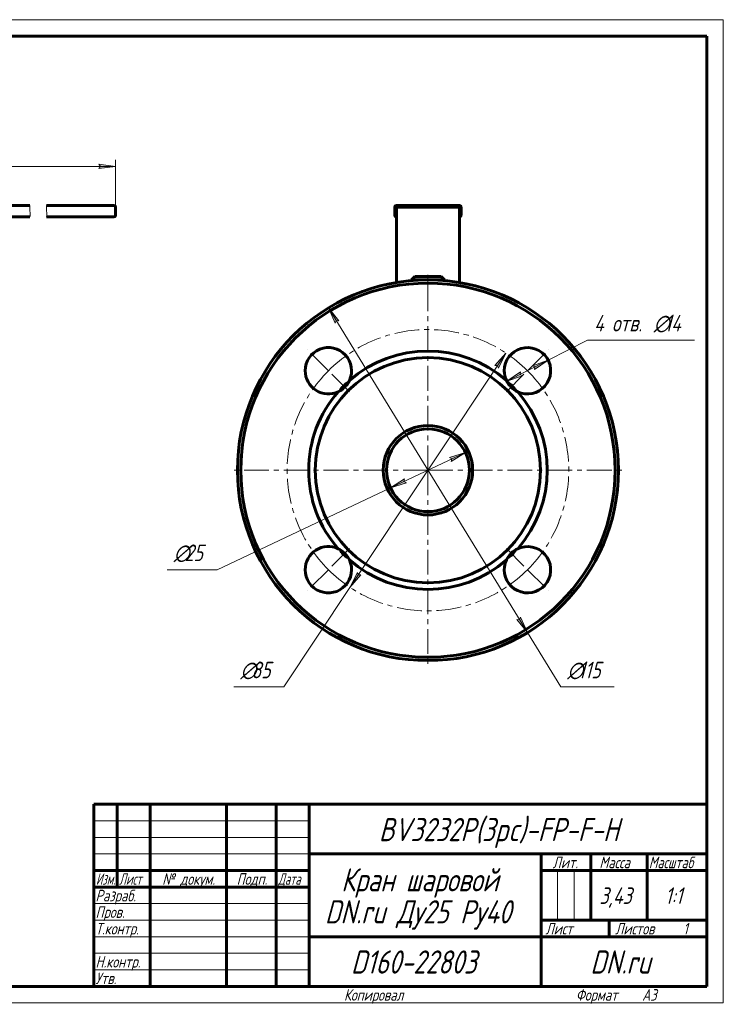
# Model space of a CAD drawing. Header units: millimetres. Extents: x 0 to 420, y 0 to 297.
# Tile 6 of 6: x 208 to 420, y 0 to 297. Entities that reach past the tile are written whole.
import ezdxf

# ---------------------------------------------------------------- set-up
doc = ezdxf.new("R2010")
doc.units = ezdxf.units.MM
for name, pattern in [('K5LT_AXLED', [12, 7.5, -1.5, 1.5, -1.5]), ('K5LT_BASIC', [0]), ('K5LT_THIN', [0]), ('K5LT_THIN_INCLUDED_TO_HATCHING', [0])]:
    doc.linetypes.add(name, pattern=pattern)
doc.layers.add('Системный слой', color=7, linetype='Continuous')
doc.layers.add('Системный слой (1)', color=251, linetype='Continuous', true_color=0x6c6c6c)
doc.styles.add('KDIMTEXTSTYLE', font='GOST_AU.SHX', dxfattribs={"width": 0.96, "oblique": 15, "height": 5})
doc.styles.add('KTEXTSTYLE', font='GOST_AU.SHX', dxfattribs={"width": 0.96, "height": 5})
doc.dimstyles.new('KDIMSTYLE (1.00)', dxfattribs={"dimtxt": 5, "dimasz": 1, "dimexe": 2, "dimexo": 0, "dimgap": 1, "dimtad": 1, "dimtxsty": 'KDIMTEXTSTYLE', "dimsah": 1, "dimcen": 0, "dimdle": 1, "dimadec": 0, "dimazin": 0, "dimtfac": 0.667, "dimtmove": 0, "dimatfit": 3, "dimfxl": 1, "dimtvp": 1, "dimtolj": 1, "dimtzin": 0, "dimarcsym": 0})

# ---------------------------------------------------------------- blocks, each defined once
blk = doc.blocks.new('U0')
at = {"layer": 'Системный слой (1)', "color": 150, "linetype": 'K5LT_BASIC', "lineweight": 60, "true_color": 0x0080ff}
for p, q in [((210.71, 240.91), (162.57, 240.91)), ((230.29, 240.91), (215.71, 240.91))]:
    blk.add_line(p, q, dxfattribs=at)
blk = doc.blocks.new('U1')
at = {"layer": 'Системный слой (1)', "color": 150, "linetype": 'K5LT_BASIC', "lineweight": 60, "true_color": 0x0080ff}
for p, q in [((162.57, 237.41), (210.71, 237.41)), ((215.71, 237.41), (230.29, 237.41))]:
    blk.add_line(p, q, dxfattribs=at)
blk = doc.blocks.new('D3')
at = {"layer": 'Системный слой (1)'}
for points in [[(127.07, 252.7), (127.57, 253.36), (122.57, 252.7), (127.57, 252.05)], [(236.54, 252.7), (231.54, 253.36), (232.04, 252.7), (231.54, 252.05)]]:
    blk.add_hatch(color=7, dxfattribs=at).paths.add_polyline_path(points)
at = {"layer": 'Системный слой (1)', "color": 7, "linetype": 'K5LT_THIN', "lineweight": 18}
for p, q in [((122.57, 219.41), (122.57, 254.7)), ((122.57, 252.7), (127.57, 253.36)), ((127.57, 253.36), (127.07, 252.7)), ((232.04, 252.7), (231.54, 253.36)), ((231.54, 253.36), (236.54, 252.7)), ((236.54, 240.41), (236.54, 254.7)), ((127.57, 252.05), (122.57, 252.7)), ((127.07, 252.7), (127.57, 252.05)), ((236.54, 252.7), (231.54, 252.05)), ((231.54, 252.05), (232.04, 252.7))]:
    blk.add_line(p, q, dxfattribs=at)
blk.add_wipeout([(175.33, 253.7), (175.33, 261.09), (185.33, 261.09), (185.33, 253.7)]).dxf.layer = 'Системный слой (1)'
blk.add_line((236.54, 252.7), (122.57, 252.7), dxfattribs=at)
at = {"layer": 'Системный слой (1)', "color": 7, "insert": (175.33, 260.29), "char_height": 5, "attachment_point": 1, "style": 'KTEXTSTYLE'}
blk.add_mtext('\\H5.0;\\W1.000;\\Q15;\\Q15;\\W0.965;160', dxfattribs=at)
blk = doc.blocks.new('KDIMARROW_01')
at = {"layer": 'Системный слой'}
blk.add_hatch(color=0, dxfattribs=at).paths.add_polyline_path([(-5, -0.66), (0, 0), (-5, 0.66), (-4.5, 0)])
at = {"layer": 'Системный слой', "color": 0, "linetype": 'K5LT_THIN', "lineweight": 18}
for p, q in [((-4.5, 0), (-5, 0.66)), ((-5, 0.66), (0, 0)), ((0, 0), (-5, -0.66)), ((-5, -0.66), (-4.5, 0))]:
    blk.add_line(p, q, dxfattribs=at)
at = {"layer": 'Системный слой (1)', "color": 0, "linetype": 'K5LT_THIN', "lineweight": 18}
blk.add_line((330.84, 160.91), (329.84, 160.91), dxfattribs=at)
blk = doc.blocks.new('U30')
at = {"layer": 'Системный слой (1)', "color": 7, "linetype": 'K5LT_THIN_INCLUDED_TO_HATCHING', "lineweight": 18}
for p, q in [((210.71, 240.91), (210.67, 240.56)), ((210.67, 240.56), (210.65, 240.21)), ((210.65, 240.21), (210.65, 239.86)), ((210.65, 239.86), (210.67, 239.51)), ((210.67, 239.51), (210.71, 239.16)), ((210.71, 239.16), (210.75, 238.81)), ((210.75, 238.81), (210.78, 238.46)), ((210.78, 238.11), (210.75, 237.76)), ((210.78, 238.46), (210.78, 238.11)), ((210.75, 237.76), (210.71, 237.41))]:
    blk.add_line(p, q, dxfattribs=at)
blk = doc.blocks.new('U31')
at = {"layer": 'Системный слой (1)', "color": 7, "linetype": 'K5LT_THIN_INCLUDED_TO_HATCHING', "lineweight": 18}
for p, q in [((215.67, 240.56), (215.71, 240.91)), ((215.65, 240.21), (215.67, 240.56)), ((215.65, 239.86), (215.65, 240.21)), ((215.67, 239.51), (215.65, 239.86)), ((215.71, 239.16), (215.67, 239.51)), ((215.75, 238.81), (215.71, 239.16)), ((215.78, 238.46), (215.75, 238.81)), ((215.75, 237.76), (215.78, 238.11)), ((215.78, 238.11), (215.78, 238.46)), ((215.71, 237.41), (215.75, 237.76))]:
    blk.add_line(p, q, dxfattribs=at)
blk = doc.blocks.new('D5')
at = {"layer": 'Системный слой (1)'}
for points in [[(337.9, 163.52), (342.14, 166.25), (337.34, 164.71), (338.07, 164.33)], [(319.54, 155.58), (324.34, 157.12), (323.61, 157.5), (323.78, 158.31)]]:
    blk.add_hatch(color=7, dxfattribs=at).paths.add_polyline_path(points)
at = {"layer": 'Системный слой (1)', "color": 7, "linetype": 'K5LT_THIN', "lineweight": 18}
for p, q in [((342.14, 166.25), (319.54, 155.58)), ((337.34, 164.71), (342.14, 166.25)), ((338.07, 164.33), (337.34, 164.71)), ((342.14, 166.25), (337.9, 163.52)), ((337.9, 163.52), (338.07, 164.33)), ((319.54, 155.58), (323.78, 158.31)), ((323.78, 158.31), (323.61, 157.5)), ((319.54, 155.58), (267.19, 130.86)), ((324.34, 157.12), (319.54, 155.58)), ((323.61, 157.5), (324.34, 157.12))]:
    blk.add_line(p, q, dxfattribs=at)
blk.add_wipeout([(254.11, 131.86), (254.11, 139.24), (264.75, 139.24), (264.75, 131.86)]).dxf.layer = 'Системный слой (1)'
blk.add_line((267.19, 130.86), (252.11, 130.86), dxfattribs=at)
at = {"layer": 'Системный слой (1)', "color": 7, "char_height": 5, "attachment_point": 1, "style": 'KTEXTSTYLE'}
for s, insert in [('\\H5.0;\\W1.000;\\Q15;\\Q15;\\W0.965;∅', (254.11, 138.45)), ('\\H5.0;\\W1.000;\\Q15;\\Q15;\\W0.965;25', (257.42, 138.45))]:
    blk.add_mtext(s, dxfattribs=dict(at, insert=insert))
blk = doc.blocks.new('D6')
at = {"layer": 'Системный слой (1)'}
for points in [[(303.98, 206.03), (300.81, 209.95), (302.86, 205.34), (303.16, 206.11)], [(360.87, 111.88), (358.82, 116.49), (358.52, 115.72), (357.7, 115.8)]]:
    blk.add_hatch(color=7, dxfattribs=at).paths.add_polyline_path(points)
at = {"layer": 'Системный слой (1)', "color": 7, "linetype": 'K5LT_THIN', "lineweight": 18}
for p, q in [((300.81, 209.95), (303.98, 206.03)), ((302.86, 205.34), (300.81, 209.95)), ((300.81, 209.95), (360.87, 111.88)), ((303.16, 206.11), (302.86, 205.34)), ((303.98, 206.03), (303.16, 206.11)), ((358.52, 115.72), (358.82, 116.49)), ((358.82, 116.49), (360.87, 111.88)), ((360.87, 111.88), (357.7, 115.8)), ((357.7, 115.8), (358.52, 115.72)), ((360.87, 111.88), (370.93, 95.46))]:
    blk.add_line(p, q, dxfattribs=at)
blk.add_wipeout([(372.93, 96.46), (372.93, 103.84), (384.58, 103.84), (384.58, 96.46)]).dxf.layer = 'Системный слой (1)'
blk.add_line((370.93, 95.46), (387.06, 95.46), dxfattribs=at)
at = {"layer": 'Системный слой (1)', "color": 7, "char_height": 5, "attachment_point": 1, "style": 'KTEXTSTYLE'}
for s, insert in [('\\H5.0;\\W1.000;\\Q15;\\Q15;\\W0.965;∅', (372.93, 103.05)), ('\\H5.0;\\W1.000;\\Q15;\\Q15;\\W0.965;115', (376.23, 103.05))]:
    blk.add_mtext(s, dxfattribs=dict(at, insert=insert))
blk = doc.blocks.new('D7')
at = {"layer": 'Системный слой (1)'}
for points in [[(352.15, 191.78), (354.37, 196.31), (351.05, 192.51), (351.88, 192.56)], [(307.31, 125.52), (310.63, 129.32), (309.8, 129.27), (309.53, 130.05)]]:
    blk.add_hatch(color=7, dxfattribs=at).paths.add_polyline_path(points)
at = {"layer": 'Системный слой (1)', "color": 7, "linetype": 'K5LT_THIN', "lineweight": 18}
for p, q in [((354.37, 196.31), (307.31, 125.52)), ((351.05, 192.51), (354.37, 196.31)), ((354.37, 196.31), (352.15, 191.78)), ((351.88, 192.56), (351.05, 192.51)), ((352.15, 191.78), (351.88, 192.56)), ((307.31, 125.52), (309.53, 130.05)), ((310.63, 129.32), (307.31, 125.52)), ((309.53, 130.05), (309.8, 129.27)), ((309.8, 129.27), (310.63, 129.32)), ((307.31, 125.52), (287.32, 95.46))]:
    blk.add_line(p, q, dxfattribs=at)
blk.add_wipeout([(274.24, 96.46), (274.24, 103.84), (284.88, 103.84), (284.88, 96.46)]).dxf.layer = 'Системный слой (1)'
blk.add_line((287.32, 95.46), (272.24, 95.46), dxfattribs=at)
at = {"layer": 'Системный слой (1)', "color": 7, "char_height": 5, "attachment_point": 1, "style": 'KTEXTSTYLE'}
for s, insert in [('\\H5.0;\\W1.000;\\Q15;\\Q15;\\W0.965;∅', (274.24, 103.05)), ('\\H5.0;\\W1.000;\\Q15;\\Q15;\\W0.965;85', (277.55, 103.05))]:
    blk.add_mtext(s, dxfattribs=dict(at, insert=insert))
blk = doc.blocks.new('D8')
at = {"layer": 'Системный слой (1)'}
for points in [[(362.97, 191.29), (367.12, 194.15), (362.37, 192.46), (363.12, 192.1)], [(354.66, 187.78), (359.41, 189.47), (358.67, 189.83), (358.81, 190.64)]]:
    blk.add_hatch(color=7, dxfattribs=at).paths.add_polyline_path(points)
at = {"layer": 'Системный слой (1)', "color": 7, "linetype": 'K5LT_THIN', "lineweight": 18}
for p, q in [((367.12, 194.15), (379, 200.23)), ((354.66, 187.78), (367.12, 194.15)), ((362.37, 192.46), (367.12, 194.15)), ((367.12, 194.15), (362.97, 191.29)), ((354.66, 187.78), (358.81, 190.64)), ((358.81, 190.64), (358.67, 189.83)), ((363.12, 192.1), (362.37, 192.46)), ((362.97, 191.29), (363.12, 192.1)), ((359.41, 189.47), (354.66, 187.78)), ((358.67, 189.83), (359.41, 189.47))]:
    blk.add_line(p, q, dxfattribs=at)
blk.add_wipeout([(381, 201.23), (381, 208.61), (408.15, 208.61), (408.15, 201.23)]).dxf.layer = 'Системный слой (1)'
blk.add_line((379, 200.23), (411.28, 200.23), dxfattribs=at)
at = {"layer": 'Системный слой (1)', "color": 7, "char_height": 5, "attachment_point": 1, "style": 'KTEXTSTYLE'}
for s, insert in [('\\H5.0;\\W1.000;\\Q15;\\Q15;\\W0.965;4 отв. ', (381, 207.82)), ('\\H5.0;\\W1.000;\\Q15;\\Q15;\\W0.965;∅', (398.99, 207.82)), ('\\H5.0;\\W1.000;\\Q15;\\Q15;\\W0.965;14', (402.3, 207.82))]:
    blk.add_mtext(s, dxfattribs=dict(at, insert=insert))
blk = doc.blocks.new('U32')
at = {"layer": 'Системный слой (1)', "color": 30, "linetype": 'K5LT_AXLED', "lineweight": 18, "true_color": 0xff8000}
for q in [(330.84, 220.41), (271.34, 160.91), (390.34, 160.91), (330.84, 101.41)]:
    blk.add_line((330.84, 160.91), q, dxfattribs=at)
blk = doc.blocks.new('U33')
at = {"layer": 'Системный слой (1)', "color": 30, "linetype": 'K5LT_AXLED', "lineweight": 18, "true_color": 0xff8000}
for p, q in [((300.79, 190.97), (294.42, 197.33)), ((360.89, 190.97), (367.26, 197.33)), ((307.15, 184.6), (300.79, 190.97)), ((354.53, 184.6), (360.89, 190.97)), ((307.15, 137.23), (300.79, 130.86)), ((354.53, 137.23), (360.89, 130.86)), ((300.79, 130.86), (294.42, 124.5)), ((360.89, 130.86), (367.26, 124.5))]:
    blk.add_line(p, q, dxfattribs=at)
for start, end in [(45, 135), (135, 225), (315, 45), (225, 315)]:
    blk.add_arc((330.84, 160.91), 42.5, start, end, dxfattribs=at)
blk = doc.blocks.new('U34')
at = {"color": 7, "linetype": 'K5LT_THIN', "lineweight": 18}
for p, q in [((0, 297), (420, 297)), ((420, 297), (420, 0)), ((230, 55), (295, 55)), ((230, 50), (295, 50)), ((230, 45), (295, 45)), ((369.96, 25), (369.96, 40)), ((374.98, 25), (374.98, 40)), ((230, 30), (295, 30)), ((230, 25), (295, 25)), ((230, 20), (295, 20)), ((230, 15), (295, 15)), ((230, 10), (295, 10)), ((420, 0), (0, 0))]:
    blk.add_line(p, q, dxfattribs=at)
at = {"color": 150, "linetype": 'K5LT_BASIC', "lineweight": 60, "true_color": 0x0080ff}
for p, q in [((20, 292), (415, 292)), ((415, 292), (415, 5)), ((230, 60), (415, 60)), ((230, 5), (230, 60)), ((237, 35), (237, 60)), ((247, 5), (247, 60)), ((270, 5), (270, 60)), ((285, 5), (285, 60)), ((295, 5), (295, 60)), ((295, 45), (415, 45)), ((365, 5), (365, 45)), ((380, 25), (380, 45)), ((397, 25), (397, 45)), ((230, 40), (295, 40)), ((365, 40), (380, 40)), ((380, 40), (415, 40)), ((230, 35), (295, 35)), ((365, 25), (415, 25)), ((385.57, 20), (385.57, 25)), ((295, 20), (365, 20)), ((365, 20), (415, 20)), ((415, 5), (20, 5))]:
    blk.add_line(p, q, dxfattribs=at)
at = {"color": 7, "attachment_point": 1, "style": 'KTEXTSTYLE'}
for s, insert, char_height in [('\\H5.0;\\W1.000;\\Q15;\\Q15;\\W0.965;\\H7.00;BV3232P(3pc)-FP-F-H', (316.04, 55.86), 7), ('\\H5.0;\\W1.000;\\Q15;\\Q15;\\W0.965;\\H3.50;Лит.', (368.47, 44.18), 3.5), ('\\H5.0;\\W1.000;\\Q15;\\Q15;\\W0.965;\\H3.50;Масса', (382.58, 44.18), 3.5), ('\\H5.0;\\W1.000;\\Q15;\\Q15;\\W0.930;\\H3.50;Масштаб', (397.52, 44.18), 3.5), ('\\H5.0;\\W1.000;\\Q15;\\Q15;\\W0.784;\\H3.50;Изм.', (230.62, 39.18), 3.5), ('\\H5.0;\\W1.000;\\Q15;\\Q15;\\W0.799;\\H3.50;Лист', (237.61, 39.18), 3.5), ('\\H5.0;\\W1.000;\\Q15;\\Q15;\\W0.965;\\H3.50;№ докум.', (250.63, 39.18), 3.5), ('\\H5.0;\\W1.000;\\Q15;\\Q15;\\W0.965;\\H3.50;Подп.', (273.1, 39.18), 3.5), ('\\H5.0;\\W1.000;\\Q15;\\Q15;\\W0.799;\\H3.50;Дата', (285.61, 39.18), 3.5), ('\\H5.0;\\W1.000;\\Q15;\\Q15;\\W0.965;\\H7.00;Кран шаровой', (304.65, 40.69), 7), ('\\H5.0;\\W1.000;\\Q15;\\Q15;\\W0.965;\\H3.50;Разраб.', (230.5, 34.18), 3.5), ('\\H5.0;\\W1.000;\\Q15;\\Q15;\\W0.965;3,43', (382.63, 34.9), 5), ('\\H5.0;\\W1.000;\\Q15;\\Q15;\\W0.965;{\\c16711680;1:1}', (402.44, 34.9), 5), ('\\H5.0;\\W1.000;\\Q15;\\Q15;\\W0.965;\\H7.00;DN.ru Ду25 Ру40', (299.74, 31.02), 7), ('\\H5.0;\\W1.000;\\Q15;\\Q15;\\W0.965;\\H3.50;Пров.', (230.5, 29.18), 3.5), ('\\H5.0;\\W1.000;\\Q15;\\Q15;\\W0.965;\\H3.50;Т.контр.', (230.5, 24.18), 3.5), ('\\H5.0;\\W1.000;\\Q15;\\Q15;\\W0.965;\\H3.50;Лист', (366.32, 24.18), 3.5), ('\\H5.0;\\W1.000;\\Q15;\\Q15;\\W0.965;\\H3.50;Листов', (387.36, 24.18), 3.5), ('\\H5.0;\\W1.000;\\Q15;\\Q15;\\W0.965;\\H3.50;1', (407.91, 24.18), 3.5), ('\\H5.0;\\W1.000;\\Q15;\\Q15;\\W0.965;\\H7.00;D160-22803', (307.61, 15.86), 7), ('\\H5.0;\\W1.000;\\Q15;\\Q15;\\W0.965;\\H7.00;DN.ru', (379.84, 15.86), 7), ('\\H5.0;\\W1.000;\\Q15;\\Q15;\\W0.965;\\H3.50;Н.контр.', (230.5, 14.18), 3.5), ('\\H5.0;\\W1.000;\\Q15;\\Q15;\\W0.965;\\H3.50;Утв.', (230.5, 9.18), 3.5), ('\\H5.0;\\W1.000;\\Q15;\\Q15;\\W0.965;\\H3.50;Копировал', (305.5, 4.18), 3.5), ('\\H5.0;\\W1.000;\\Q15;\\Q15;\\W0.965;\\H3.50;Формат', (375.5, 4.18), 3.5), ('\\H5.0;\\W1.000;\\Q15;\\Q15;\\W0.965;\\H3.50;A3', (395.5, 4.18), 3.5)]:
    blk.add_mtext(s, dxfattribs=dict(at, insert=insert, char_height=char_height))

msp = doc.modelspace()

# ---------------------------------------------------------------- linework, layer by layer
at = {"layer": 'Системный слой (1)', "color": 150, "linetype": 'K5LT_BASIC', "lineweight": 60, "true_color": 0x0080ff}
for p, q in [((230.287, 240.914), (236.037, 240.914)), ((321.34, 240.914), (340.34, 240.914)), ((236.537, 237.914), (236.537, 240.414)), ((320.84, 240.414), (320.84, 237.914)), ((321.34, 237.914), (321.34, 240.414)), ((321.34, 240.414), (340.34, 240.414)), ((340.34, 240.414), (340.34, 237.914)), ((340.84, 240.414), (340.84, 237.914)), ((236.037, 237.414), (230.287, 237.414)), ((321.34, 237.914), (321.34, 217.624)), ((340.34, 237.914), (340.34, 217.624)), ((325.84, 218.414), (326.84, 219.414)), ((325.84, 218.196), (325.84, 218.414)), ((325.84, 218.414), (335.84, 218.414)), ((326.84, 219.414), (334.84, 219.414)), ((335.84, 218.414), (334.84, 219.414)), ((335.84, 218.196), (335.84, 218.414))]:
    msp.add_line(p, q, dxfattribs=at)
at = {"layer": 'Системный слой (1)', "color": 30, "linetype": 'K5LT_AXLED', "lineweight": 18, "true_color": 0xff8000}
msp.add_line((330.84, 212.414), (330.84, 221.414), dxfattribs=at)
at = {"layer": 'Системный слой (1)', "color": 150, "linetype": 'K5LT_BASIC', "lineweight": 60, "true_color": 0x0080ff}
for centre, radius, start, end in [((236.037, 240.414), 0.5, 0, 90), ((321.34, 240.414), 0.5, 90, 180), ((340.34, 240.414), 0.5, 0, 90), ((236.037, 237.914), 0.5, 270, 0), ((321.34, 237.914), 0.5, 180, 270), ((340.34, 237.914), 0.5, 270, 0), ((330.84, 160.914), 57.5, 0, 180), ((300.788, 190.966), 7, 334.96255, 180), ((330.84, 160.914), 36, 48.80635, 131.19365), ((360.892, 190.966), 7, 244.96255, 180), ((300.788, 190.966), 7, 180, 295.03745), ((360.892, 190.966), 7, 180, 205.03745), ((300.788, 190.966), 7, 295.03745, 334.96255), ((309.627, 182.127), 6, 117.74615, 152.25385), ((360.892, 190.966), 7, 205.03745, 244.96255), ((352.053, 182.127), 6, 27.74615, 62.25385), ((330.84, 160.914), 36, 138.80635, 180), ((330.84, 160.914), 36, 318.80635, 41.19365), ((330.84, 160.914), 57.5, 180, 0), ((330.84, 160.914), 36, 180, 221.19365), ((300.788, 130.862), 7, 64.96255, 180), ((300.788, 130.862), 7, 25.03745, 64.96255), ((309.627, 139.701), 6, 207.74615, 242.25385), ((360.892, 130.862), 7, 180, 115.03745), ((360.892, 130.862), 7, 115.03745, 154.96255), ((352.053, 139.701), 6, 297.74615, 332.25385), ((300.788, 130.862), 7, 180, 25.03745), ((330.84, 160.914), 36, 228.80635, 311.19365), ((360.892, 130.862), 7, 154.96255, 180)]:
    msp.add_arc(centre, radius, start, end, dxfattribs=at)

# ---------------------------------------------------------------- block references
at = {"layer": 'Системный слой (1)'}
for name in ['U0', 'U1']:
    msp.add_blockref(name, (0, 0), dxfattribs=at)

# ---------------------------------------------------------------- next in the draw order: dimensions: what is measured, and where the dimension line sits
at = {"layer": 'Системный слой (1)', "color": 7}
dim = msp.add_linear_dim(base=(236.537, 252.703), p1=(122.574, 219.414), p2=(236.537, 240.414), text='\\H5.0;\\W0.965;\\Q15;\\H5.0;\\W0.965;\\Q15;\\Q15;160', dimstyle='KDIMSTYLE (1.00)', override={"dimexo": 0, "dimblk1": 'KDIMARROW_01', "dimblk2": 'KDIMARROW_01', "dimse1": 0, "dimse2": 0, "dimclrt": 7, "dimtolj": 1}, dxfattribs=at)
dim.commit()
dim.dimension.update_dxf_attribs({"geometry": 'D3', "text_midpoint": (180.537, 252.703), "dimtype": 160})
dim = msp.add_diameter_dim_2p(p1=(342.143, 166.251), p2=(319.536, 155.577), dimstyle='KDIMSTYLE (1.00)', override={"dimtih": 1, "dimtoh": 1, "dimpost": '\\H5.0;\\W0.965;\\Q15;<>', "dimblk1": 'KDIMARROW_01', "dimblk2": 'KDIMARROW_01', "dimclrt": 7, "dimtol": 1, "dimtp": 0, "dimtm": 0, "dimtdec": 5, "dimtmove": 1, "dimatfit": 2, "dimtolj": 1}, dxfattribs=at)
dim.commit()
dim.dimension.update_dxf_attribs({"geometry": 'D5', "text_midpoint": (265.192, 130.862), "dimtype": 163})

# ---------------------------------------------------------------- next in the draw order: block references
at = {"layer": 'Системный слой (1)'}
for name in ['U30', 'U31']:
    msp.add_blockref(name, (0, 0), dxfattribs=at)

# ---------------------------------------------------------------- next in the draw order: dimensions: what is measured, and where the dimension line sits
at = {"layer": 'Системный слой (1)', "color": 7}
dim = msp.add_diameter_dim_2p(p1=(300.81, 209.949), p2=(360.869, 111.879), dimstyle='KDIMSTYLE (1.00)', override={"dimtih": 1, "dimtoh": 1, "dimpost": '\\H5.0;\\W0.965;\\Q15;<>', "dimblk1": 'KDIMARROW_01', "dimblk2": 'KDIMARROW_01', "dimclrt": 7, "dimtol": 1, "dimtp": 0, "dimtm": 0, "dimtdec": 5, "dimtmove": 1, "dimatfit": 2, "dimtolj": 1}, dxfattribs=at)
dim.commit()
dim.dimension.update_dxf_attribs({"geometry": 'D6', "text_midpoint": (372.925, 95.458), "dimtype": 163})

# ---------------------------------------------------------------- next in the draw order: dimensions: what is measured, and where the dimension line sits
dim = msp.add_diameter_dim_2p(p1=(354.371, 196.305), p2=(307.309, 125.522), dimstyle='KDIMSTYLE (1.00)', override={"dimtih": 1, "dimtoh": 1, "dimpost": '\\H5.0;\\W0.965;\\Q15;<>', "dimblk1": 'KDIMARROW_01', "dimblk2": 'KDIMARROW_01', "dimclrt": 7, "dimtol": 1, "dimtp": 0, "dimtm": 0, "dimtdec": 5, "dimtmove": 1, "dimatfit": 2, "dimtolj": 1}, dxfattribs=at)
dim.commit()
dim.dimension.update_dxf_attribs({"geometry": 'D7', "text_midpoint": (285.32, 95.458), "dimtype": 163})

# ---------------------------------------------------------------- next in the draw order: linework, layer by layer
at = {"layer": 'Системный слой (1)', "color": 150, "linetype": 'K5LT_BASIC', "lineweight": 60, "true_color": 0x0080ff}
for radius in [13.5, 12.5]:
    msp.add_circle((330.84, 160.914), radius, dxfattribs=at)

# ---------------------------------------------------------------- next in the draw order: dimensions: what is measured, and where the dimension line sits
at = {"layer": 'Системный слой (1)', "color": 7}
dim = msp.add_diameter_dim_2p(p1=(354.66, 187.778), p2=(367.124, 194.154), dimstyle='KDIMSTYLE (1.00)', override={"dimtih": 1, "dimtoh": 1, "dimpost": '\\H5.0;\\W0.965;\\Q15;\\Q15;4 отв. \\H5.0;\\W0.965;\\Q15;<>', "dimblk1": 'KDIMARROW_01', "dimblk2": 'KDIMARROW_01', "dimclrt": 7, "dimtol": 1, "dimtp": 0, "dimtm": 0, "dimtdec": 5, "dimtmove": 1, "dimatfit": 2, "dimtolj": 1}, dxfattribs=at)
dim.commit()
dim.dimension.update_dxf_attribs({"geometry": 'D8', "text_midpoint": (381.001, 200.23), "dimtype": 163})

# ---------------------------------------------------------------- next in the draw order: linework, layer by layer
at = {"layer": 'Системный слой (1)', "color": 150, "linetype": 'K5LT_BASIC', "lineweight": 60, "true_color": 0x0080ff}
for radius in [56.5, 34]:
    msp.add_circle((330.84, 160.914), radius, dxfattribs=at)

# ---------------------------------------------------------------- next in the draw order: block references
msp.add_blockref('U34', (0, 0))
at = {"layer": 'Системный слой (1)'}
for name in ['U32', 'U33']:
    msp.add_blockref(name, (0, 0), dxfattribs=at)

doc.saveas('drawing.dxf')
